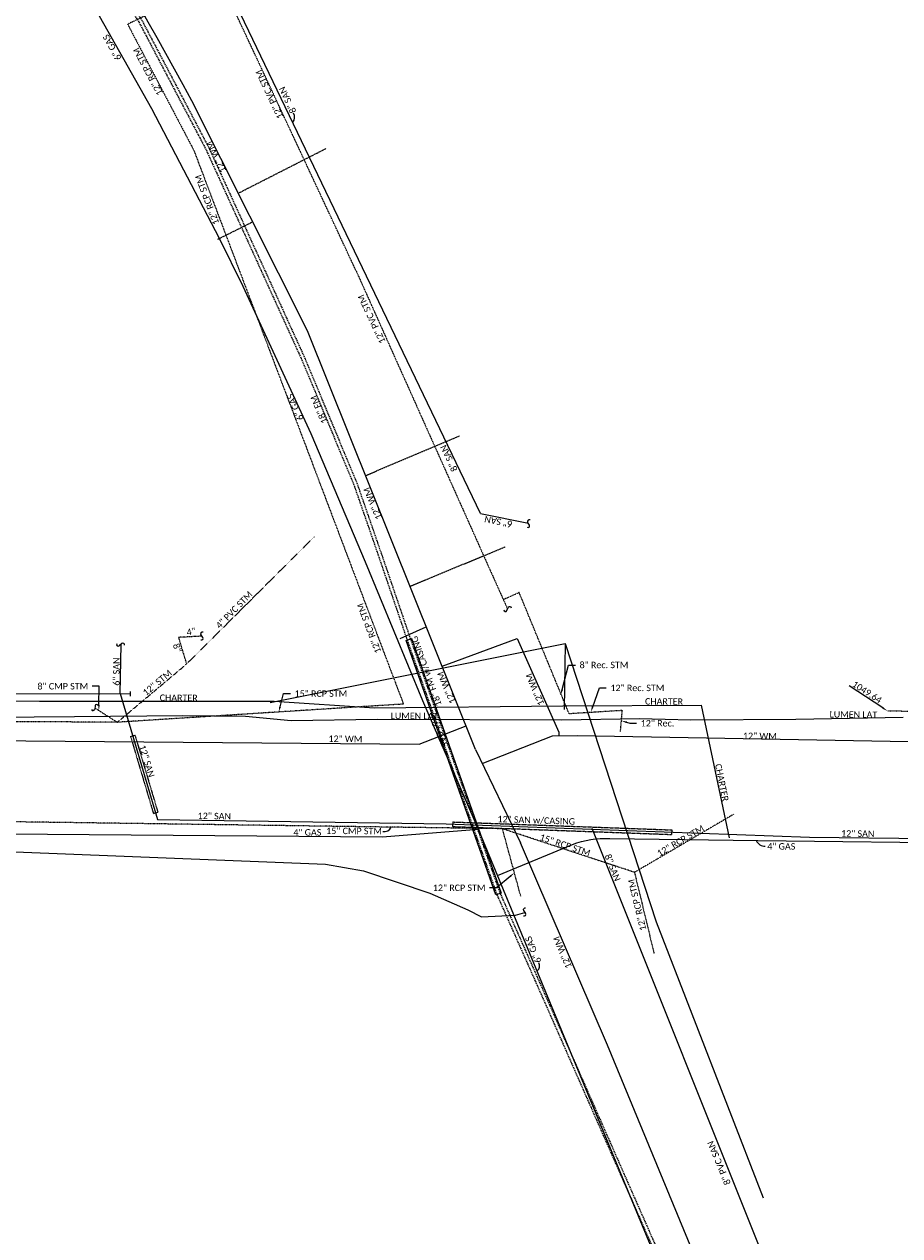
# Model space of a CAD drawing. Header units: feet. Extents: x 2244633 to 2246943, y 595279 to 597098.
# Tile 5 of 9: x 2245539 to 2245921, y 596041 to 596569. Entities that reach past the tile are written whole.
import ezdxf
from ezdxf import colors
from ezdxf.entities.mleader import LeaderData, LeaderLine
from ezdxf.math import Vec2, Vec3

# ---------------------------------------------------------------- set-up
doc = ezdxf.new("R2010")
doc.units = ezdxf.units.FT
doc.header["$MEASUREMENT"] = 0
for name, pattern in [('DASHED', [0.75, 0.5, -0.25]), ('DASHED2', [0.375, 0.25, -0.125]), ('foex', [0]), ('HIDDEN2', [0.1875, 0.125, -0.0625]), ('OhDOT_USTN5', [0.11, 0.055, -0.055])]:
    doc.linetypes.add(name, pattern=pattern)
for name, color, linetype in [('DR_X_Storm_Sewer', 151, 'OhDOT_USTN5'), ('DR_X_Text', 7, 'Continuous'), ('SH_Data', 7, 'Continuous'), ('UT_X_Cable_TV_Text', 7, 'Continuous'), ('UT_X_FO', 30, 'foex'), ('UT_X_Gas', 2, 'ex_gas'), ('UT_X_Gas_Text', 7, 'Continuous'), ('UT_X_Sanitary FM', 3, 'DASHED'), ('UT_X_Sanitary_Line', 3, 'ex_sanitary'), ('UT_X_Sanitary_Text', 7, 'Continuous'), ('UT_X_Water', 133, 'ex_water'), ('UT_X_Water_Text', 7, 'Continuous')]:
    doc.layers.add(name, color=color, linetype=linetype)
doc.styles.add('Straight-Normal', font='font30.shx', dxfattribs={"height": 0.14})
doc.styles.add('X_Straight_Normal', font='calibril.ttf', dxfattribs={"height": 0.14})
doc.linetypes.add('ex_gas', pattern='A,0.25,-0.15,0.25,-0.15,0.25,-0.15,0.25,-0.15,0.25,-0.1,["G",Straight-Normal,S=0.857142,R=0,X=-0.045,Y=-0.07],-0.1', length=2.05)
doc.linetypes.add('ex_sanitary', pattern='A,0.35,-0.15,0.35,-0.15,0.35,-0.3,["SAN",Straight-Normal,S=1,R=0,X=-0.19,Y=-0.07],-0.3,0.35,-0.15', length=2.45)
doc.linetypes.add('ex_water', pattern='A,0.25,-0.15,0.25,-0.15,0.25,-0.15,0.25,-0.15,0.25,-0.1,["W",Straight-Normal,S=0.857142,R=0,X=-0.045,Y=-0.07],-0.1', length=2.05)

# ---------------------------------------------------------------- blocks, each defined once
blk = doc.blocks.new('SQUIG')
blk.add_line((0.035, 0.029), (-0.021, -0.02))
for centre, start, end in [((-0.044, 0.008), 158.1069, 307.9876), ((0.057, 0.001), 341.0875, 128.316)]:
    blk.add_arc(centre, 0.0361, start, end)

msp = doc.modelspace()

# ---------------------------------------------------------------- linework, layer by layer
at = {"layer": 'DR_X_Storm_Sewer'}
for p, q in [((2245754.89, 596321.37), (2245747.98, 596318.28)), ((2245569.86, 596271.07), (2245579.68, 596264.82))]:
    msp.add_line(p, q, dxfattribs=at)
at = {"layer": 'DR_X_Storm_Sewer', "flags": 128}
for points in [[(2245624.49, 596588.53), (2245584.16, 596569.17)], [(2245683.69, 596461.86), (2245624.49, 596588.53)], [(2245584.16, 596569.17), (2245613.01, 596514.24)], [(2245613.01, 596514.24), (2245704.44, 596272.75)], [(2245683.69, 596461.86), (2245749.82, 596314.17)], [(2245665.53, 596345.67), (2245609.87, 596290.21)], [(2245776.62, 596268.64), (2245754.89, 596321.37)], [(2245616.69, 596302.38), (2245606.32, 596301.82)], [(2245606.32, 596301.82), (2245609.87, 596290.21)], [(2245579.68, 596264.82), (2245609.87, 596290.21)], [(2245704.44, 596272.75), (2245579.68, 596264.82)], [(2245776.62, 596268.64), (2245799.74, 596270.08)], [(2245799.74, 596270.08), (2245798.92, 596260.86)], [(2245915.45, 596269.76), (2245945.71, 596269.64)], [(2245579.68, 596264.82), (2245390.06, 596265.95)], [(2245747.6, 596218.4), (2245399.32, 596223.33)], [(2245848.42, 596224.71), (2245805.17, 596199.39)], [(2245755.57, 596189.03), (2245747.6, 596218.4)], [(2245805.17, 596199.39), (2245747.6, 596218.4)], [(2245805.17, 596199.39), (2245813.7, 596164.02)]]:
    msp.add_lwpolyline(points, dxfattribs=at)
at = {"layer": 'DR_X_Text'}
msp.add_arc((2245696.11, 596220.22), 3.1, 256.39, 339.3911, dxfattribs=at)
at = {"layer": 'UT_X_FO', "flags": 128}
for points, elevation in [([(2245020.99, 596302.22), (2245020.78, 596293.91), (2245020.54, 596280.27), (2245085.77, 596278.05), (2245138.1, 596277.9), (2245209.43, 596277.18), (2245256.41, 596276.59), (2245315.24, 596276.69), (2245370.69, 596275.51), (2245433.59, 596274.83), (2245524.25, 596274.24), (2245545.72, 596274.02), (2245648.12, 596274.02), (2245691.87, 596271.07), (2245773.97, 596271.99), (2245834.23, 596272.3), (2245846.41, 596214.45)], 1049.8), ([(2245646.32, 596273.42), (2245774.97, 596299.17)], 1042.8), ([(2245774.97, 596299.17), (2245774.44, 596270.35)], 1042.8), ([(2245774.97, 596299.17), (2245814.6, 596177.77), (2245861.34, 596057.42)], 1042.8)]:
    msp.add_lwpolyline(points, dxfattribs=dict(at, elevation=elevation))
for points in [[(2244653.41, 596276.9), (2244698.96, 596275.61), (2244729.78, 596274.81), (2244757.49, 596274.13), (2244820.77, 596275.01), (2244957.16, 596270.69), (2245005.61, 596271.04), (2245028.28, 596272.92), (2245088.15, 596272.62), (2245148.85, 596271.71), (2245208.94, 596271.29), (2245258.95, 596270.91), (2245310.96, 596269.64), (2245354.01, 596267.87), (2245422.74, 596268.93), (2245508.22, 596266.83), (2245561.05, 596267.3), (2245608.2, 596267.72), (2245635.56, 596267.5), (2245655.46, 596265.59)], [(2245655.46, 596265.59), (2245693.14, 596266.15), (2245773.43, 596265.92)], [(2245773.43, 596265.92), (2245807.3, 596266.51), (2245829.69, 596265.9), (2245875.53, 596266.22), (2245922.25, 596267.09)], [(2245280, 596212.29), (2245285.39, 596212.12), (2245329.48, 596212.39), (2245374.66, 596213.08), (2245402.61, 596210.83), (2245513.11, 596209.23), (2245670.49, 596202.97), (2245686.95, 596200.12), (2245715.93, 596190.36), (2245732.52, 596183), (2245738.43, 596180.02), (2245753.25, 596180.78), (2245757.3, 596181.93)]]:
    msp.add_lwpolyline(points, dxfattribs=at)
at = {"layer": 'UT_X_Gas', "flags": 128}
for points in [[(2245712.85, 596274.14), (2245687.84, 596334.58), (2245664.19, 596390.61), (2245634.54, 596454.82), (2245624.24, 596475.72), (2245594.7, 596532.35), (2245566.8, 596581.9), (2245560.57, 596595.36)], [(2246125.06, 595280.54), (2245737.53, 596217.09), (2245712.85, 596274.14)], [(2244635.74, 596223.24), (2245695.35, 596214.89), (2245737.04, 596218.23)]]:
    msp.add_lwpolyline(points, dxfattribs=at)
msp.add_lwpolyline([(2245745.43, 596197.98), (2245778.14, 596211.47, -0.114808), (2245794.35, 596214.13), (2245858.89, 596213.23), (2245957.88, 596212.11), (2246044.53, 596215.49), (2246144.75, 596219.26), (2246169.83, 596219.08), (2246210.98, 596215.94), (2246257.31, 596209.23), (2246309.81, 596198.63), (2246448.97, 596168.04)], format="xyb", dxfattribs=at)
at = {"layer": 'UT_X_Gas_Text'}
for centre, radius, start, end in [((2245862.1, 596215.06), 4.31, 205.0909, 270.8406), ((2245761.02, 596158.63), 2.82, 308.8015, 28.5976)]:
    msp.add_arc(centre, radius, start, end, dxfattribs=at)
at = {"layer": 'UT_X_Sanitary FM', "flags": 128}
for points in [[(2245180.97, 597073.61), (2245279.55, 596972.17), (2245347.08, 596899.4), (2245459.78, 596766.74), (2245531.75, 596661.21), (2245589.04, 596570.18), (2245618.43, 596514.28), (2245659.78, 596423.55), (2245682.69, 596368.69), (2245692.6, 596340.08), (2245706.05, 596300.67)], [(2245182.04, 597074.65), (2245280.63, 596973.2), (2245348.2, 596900.39), (2245460.98, 596767.65), (2245533, 596662.03), (2245590.34, 596570.93), (2245619.78, 596514.94), (2245661.16, 596424.15), (2245684.08, 596369.25), (2245694.01, 596340.59), (2245707.47, 596301.16)], [(2245706.05, 596300.67), (2245745.15, 596189.7), (2245766.88, 596140.73)], [(2245707.47, 596301.16), (2245746.56, 596190.21), (2245768.32, 596141.17)], [(2245766.88, 596140.73), (2245918.04, 595797.47)], [(2245768.32, 596141.17), (2245919.42, 595798.07)]]:
    msp.add_lwpolyline(points, dxfattribs=at)
at = {"layer": 'UT_X_Sanitary_Line'}
msp.add_line((2245738.03, 596355.83), (2245758.89, 596351.58), dxfattribs=at)
at = {"layer": 'UT_X_Sanitary_Line', "flags": 128}
for points in [[(2245738.03, 596355.83), (2245631.71, 596577.27)], [(2245580.93, 596277.33), (2245581.29, 596298.72)], [(2245330.48, 596277.23), (2245580.93, 596277.33)], [(2245580.93, 596277.33), (2245585.27, 596277.26)], [(2245580.93, 596277.33), (2245597.23, 596222.46)], [(2245585.28, 596278.24), (2245585.26, 596276.27)], [(2245585.46, 596258.59), (2245587.37, 596259.16)], [(2245595.4, 596225.11), (2245597.32, 596225.68)], [(2245597.23, 596222.46), (2245723.02, 596220.47)], [(2245723.02, 596220.47), (2245881.5, 596214.71)], [(2245725.94, 596221.36), (2245725.86, 596219.36)], [(2245866.24, 596019.69), (2245786.67, 596218.46)], [(2245821.4, 596217.89), (2245821.32, 596215.9)], [(2245881.5, 596214.71), (2246205.73, 596211.08)]]:
    msp.add_lwpolyline(points, dxfattribs=at)
at = {"layer": 'UT_X_Sanitary_Line', "linetype": 'Continuous', "flags": 128}
msp.add_lwpolyline([(2245705.6, 596300.48), (2245707.95, 596301.33), (2245747.03, 596190.38), (2245744.67, 596189.54), (2245705.6, 596300.48)], dxfattribs=at)
at = {"layer": 'UT_X_Sanitary_Line', "linetype": 'HIDDEN2', "flags": 128}
for points in [[(2245585.46, 596258.59), (2245595.4, 596225.11)], [(2245587.37, 596259.16), (2245597.32, 596225.68)], [(2245725.86, 596219.36), (2245821.32, 596215.9)], [(2245725.94, 596221.36), (2245821.4, 596217.89)]]:
    msp.add_lwpolyline(points, dxfattribs=at)
at = {"layer": 'UT_X_Sanitary_Text'}
msp.add_arc((2245653.6, 596528.69), 3.38, 319.0885, 30.9041, dxfattribs=at)
at = {"layer": 'UT_X_Water', "flags": 128}
msp.add_lwpolyline([(2245735.91, 596252.88), (2245662.58, 596435.43), (2245612.16, 596535.81, 0.06613), (2245318.86, 596940.57), (2245186.73, 597079.84)], format="xyb", dxfattribs=at)
at = {"layer": 'UT_X_Water', "linetype": 'DASHED2', "flags": 128}
for points in [[(2245632.41, 596495.49), (2245670.55, 596514.92)], [(2245638.71, 596482.96), (2245623.35, 596475.27)], [(2245687.91, 596372.38), (2245728.83, 596389.68)], [(2245707.29, 596324.13), (2245748.9, 596341.34)]]:
    msp.add_lwpolyline(points, dxfattribs=at)
at = {"layer": 'UT_X_Water'}
for points in [[(2245702.99, 596301.28), (2245714.37, 596306.49)], [(2245721.27, 596289.32), (2245727.21, 596291.52), (2245753.96, 596301.4), (2245772.15, 596260.56)]]:
    msp.add_lwpolyline(points, dxfattribs=at)
at = {"layer": 'UT_X_Water', "flags": 128}
for points in [[(2244633.57, 596265.21), (2244853.76, 596262.56), (2245711.27, 596255.27)], [(2245711.27, 596255.27), (2245731.73, 596263.34)], [(2245738.82, 596246.85), (2245769.49, 596258.95), (2245780.49, 596259.08), (2246189.09, 596251.66), (2246246.9, 596244.77), (2246265.91, 596241.3)], [(2245772.15, 596260.56), (2245772.16, 596258.98)], [(2245735.91, 596252.88), (2245755.53, 596212.3)], [(2246139.62, 595287.2), (2246089.03, 595409.46), (2246018.61, 595579.64), (2245977.7, 595678.52), (2245915.18, 595829.62), (2245870.72, 595937.06), (2245793.38, 596123.98), (2245755.53, 596212.3)]]:
    msp.add_lwpolyline(points, dxfattribs=at)

# ---------------------------------------------------------------- block references
at = {"layer": 'SH_Data'}
for p, xscale, yscale, zscale, rotation in [((2245758.89, 596351.58), 20, 20, 20, 258.6402513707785), ((2245749.91, 596314.31), 20.00000000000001, 20.00000000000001, 20.00000000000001, 203.1189898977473), ((2245616.48, 596302.57), 20, 20, 20, 265.3108275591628), ((2245569.86, 596271.07), 20, 20, 20, 40.71434023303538)]:
    msp.add_blockref('SQUIG', p, dxfattribs=dict(at, xscale=xscale, yscale=yscale, zscale=zscale, rotation=rotation))
at = {"layer": 'SH_Data', "xscale": 20, "yscale": 20, "zscale": 20}
msp.add_blockref('SQUIG', (2245580.96, 596298.59), dxfattribs=at)
at = {"layer": 'UT_X_Cable_TV_Text', "xscale": 20, "yscale": 20, "zscale": 20, "rotation": 84.284902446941}
msp.add_blockref('SQUIG', (2245757.3, 596181.93), dxfattribs=at)

# ---------------------------------------------------------------- texts
at = {"layer": 'DR_X_Text', "style": 'X_Straight_Normal'}
for s, rotation, p in [('1049.64', 326.9755, (2245899.8, 596280.75)), ('12" RCP STM', 30.3758, (2245816.05, 596206.16)), ('15" RCP STM', 341.5467, (2245763.56, 596213.6)), ('12" RCP STM', 103.5, (2245810.4, 596174.34))]:
    msp.add_text(s, height=2.8, rotation=rotation, dxfattribs=at).set_placement(p)
at = {"layer": 'DR_X_Text', "char_height": 2.8, "attachment_point": 3, "style": 'X_Straight_Normal'}
for s, insert, rotation in [('12" RCP STM', (2245586.42, 596557.97), 118.1213), ('12" PVC STM', (2245639.85, 596548.42), 115.1947), ('12" RCP STM', (2245613.48, 596502.88), 110.737), ('12" PVC STM', (2245684.41, 596450.44), 115.1947), ('4" PVC STM', (2245636.86, 596322.29), 45.7599), ('12" RCP STM', (2245684.11, 596316.04), 110.737), ('4"', (2245613.51, 596306.07), 10.9632), ('8"', (2245607.77, 596295.76), 289.0161), ('12" STM', (2245601.98, 596287.98), 39.6821), ('15" CMP STM', (2245695.06, 596218.77), 359.7338)]:
    msp.add_mtext(s, dxfattribs=dict(at, insert=insert, rotation=rotation))
at = {"layer": 'UT_X_Cable_TV_Text', "style": 'X_Straight_Normal'}
for s, rotation, p in [('CHARTER', 359.5398, (2245598.15, 596274.14, 1049.8)), ('CHARTER', 359.5398, (2245809.77, 596272.56, 1049.8)), ('LUMEN LAT', 359.4731, (2245698.83, 596266.28)), ('LUMEN LAT', 359.4731, (2245890.22, 596266.89)), ('CHARTER', 281.477, (2245840.26, 596246.38, 1049.8))]:
    msp.add_text(s, height=2.8, rotation=rotation, dxfattribs=at).set_placement(p)
at = {"layer": 'UT_X_Gas_Text', "style": 'X_Straight_Normal'}
for rotation, p in [(119.1991, (2245581.61, 596554.38)), (113.8022, (2245661, 596397.18)), (293.8022, (2245716.47, 596264.71)), (112.6501, (2245764.65, 596160.56))]:
    msp.add_text('6" GAS', height=2.8, rotation=rotation, dxfattribs=at).set_placement(p)
for p in [(2245656.42, 596215.41), (2245863.06, 596209.31)]:
    msp.add_text('4" GAS', height=2.8, dxfattribs=at).set_placement(p)
at = {"layer": 'UT_X_Sanitary_Text', "style": 'X_Straight_Normal'}
for s, rotation, p in [('8" SAN', 115.4114, (2245657.82, 596531.17)), ('18" FM', 113.8272, (2245671.52, 596395.84)), ('8" SAN', 115.4114, (2245728.18, 596374.98)), ('6" SAN', 168.5503, (2245752.12, 596352.42)), ('18" FM w/CASING', 109.6906, (2245721.19, 596272.4)), ('6" SAN', 90, (2245580.66, 596280.76)), ('12" SAN', 286.6391, (2245589.16, 596254.45)), ('12" SAN', 359.0895, (2245614.7, 596222.66)), ('12" SAN w/CASING', 358.1128, (2245745.4, 596221.27)), ('12" SAN', 359.1893, (2245895.24, 596215)), ('8" SAN', 291.7456, (2245792.08, 596206.63)), ('8" PVC SAN', 112.5829, (2245847.22, 596063.83))]:
    msp.add_text(s, height=2.8, rotation=rotation, dxfattribs=at).set_placement(p)
at = {"layer": 'UT_X_Water_Text', "style": 'X_Straight_Normal'}
for rotation, p in [(115.7872, (2245627.21, 596505.25)), (112.8984, (2245695.19, 596353.94)), (112.8984, (2245727.39, 596273.62)), (112.8984, (2245765.97, 596272.84)), (359.2002, (2245671.73, 596256.29)), (359.2002, (2245852.45, 596257.53)), (112.8984, (2245777.95, 596158.2))]:
    msp.add_text('12" WM', height=2.8, rotation=rotation, dxfattribs=at).set_placement(p)

# ---------------------------------------------------------------- leaders
at = {"layer": 'DR_X_Text'}
ml = msp.add_multileader_mtext('Standard', dxfattribs=at)
ml.set_content('8" Rec. STM', color=256, style='X_Straight_Normal')
ml.set_leader_properties()
ml.build(insert=Vec2(0, 0))
ml.multileader.update_dxf_attribs({"dogleg_length": 0.15, "arrow_head_size": 2.4, "scale": 20})
ctx = ml.context
ctx.base_point, ctx.scale, ctx.char_height, ctx.arrow_head_size, ctx.landing_gap_size, ctx.plane_origin = Vec3(2245779.43, 596289.79), 20, 2.8, 2.4, 1.8, Vec3(2245813.27, 596287.38)
notes = []
notes.append((ctx, [(1, (1, 1, 0), (2245776.43, 596289.79), (1, 0), 3, [(0, [(2245773.01, 596276.73)], 0, [])])]))
ctx.mtext.insert, ctx.mtext.flow_direction = Vec3(2245781.23, 596291.21), 5
ml = msp.add_multileader_mtext('Standard', dxfattribs=at)
ml.set_content('8" CMP STM', color=256, style='X_Straight_Normal')
ml.set_leader_properties()
ml.build(insert=Vec2(0, 0))
ml.multileader.update_dxf_attribs({"dogleg_length": 0.15, "arrow_head_size": 2.4, "scale": 20})
ctx = ml.context
ctx.base_point, ctx.scale, ctx.char_height, ctx.arrow_head_size, ctx.landing_gap_size, ctx.plane_origin = Vec3(2245543.69, 596280.51), 20, 2.8, 2.4, 1.8, Vec3(2245576.52, 596281.18)
ctx.text_align_type = 2
notes.append((ctx, [(0, (1, 1, 0), (2245571.77, 596280.51), (-1, 0), 3, [(0, [(2245571.61, 596269.96)], 0, [])])]))
ctx.mtext.insert, ctx.mtext.alignment, ctx.mtext.flow_direction = Vec3(2245566.97, 596281.92), 3, 5
ml = msp.add_multileader_mtext('Standard', dxfattribs=at)
ml.set_content('12" Rec. STM', color=256, style='X_Straight_Normal')
ml.set_leader_properties()
ml.build(insert=Vec2(0, 0))
ml.multileader.update_dxf_attribs({"dogleg_length": 0.15, "arrow_head_size": 2.4, "scale": 20})
ctx = ml.context
ctx.base_point, ctx.scale, ctx.char_height, ctx.arrow_head_size, ctx.landing_gap_size, ctx.plane_origin = Vec3(2245792.88, 596279.78), 20, 2.8, 2.4, 1.8, Vec3(2245826.72, 596277.36)
notes.append((ctx, [(1, (1, 1, 0), (2245789.88, 596279.78), (1, 0), 3, [(0, [(2245786.13, 596269.31)], 0, [])])]))
ctx.mtext.insert, ctx.mtext.flow_direction = Vec3(2245794.68, 596281.2), 5
ml = msp.add_multileader_mtext('Standard', dxfattribs=at)
ml.set_content('', color=256, style='X_Straight_Normal')
ml.set_leader_properties()
ml.build(insert=Vec2(0, 0))
ml.multileader.update_dxf_attribs({"has_dogleg": 0, "dogleg_length": 0.15, "arrow_head_size": 2.4, "scale": 20})
ctx = ml.context
ctx.base_point, ctx.scale, ctx.char_height, ctx.arrow_head_size, ctx.landing_gap_size, ctx.plane_origin, ctx.plane_x_axis, ctx.plane_y_axis = Vec3(2245895.55, 596282.31), 20, 2.8, 2.4, 1.8, Vec3(2245915.45, 596269.76), Vec3(0.887079, -0.461617), Vec3(0.461617, 0.887079)
ctx.text_align_type = 2
notes.append((ctx, [(0, (1, 1, 0), (2245901.4, 596279.26), (-0.887079, 0.461617), 3, [(0, [(2245915.45, 596269.76)], 0, [])])]))
ctx.mtext.insert, ctx.mtext.text_direction, ctx.mtext.rotation, ctx.mtext.alignment, ctx.mtext.flow_direction = Vec3(2245897.79, 596282.72), Vec3(0.887079, -0.461617), 5.803368, 3, 5
ml = msp.add_multileader_mtext('Standard', dxfattribs=at)
ml.set_content('15" RCP STM', color=256, style='X_Straight_Normal')
ml.set_leader_properties()
ml.build(insert=Vec2(0, 0))
ml.multileader.update_dxf_attribs({"dogleg_length": 0.15, "arrow_head_size": 2.4, "scale": 20})
ctx = ml.context
ctx.base_point, ctx.scale, ctx.char_height, ctx.arrow_head_size, ctx.landing_gap_size, ctx.plane_origin = Vec3(2245655.15, 596277.31), 20, 2.8, 2.4, 1.8, Vec3(2245686.16, 596275.59)
notes.append((ctx, [(1, (1, 1, 0), (2245652.15, 596277.31), (1, 0), 3, [(0, [(2245650.03, 596269.29)], 0, [])])]))
ctx.mtext.insert, ctx.mtext.flow_direction = Vec3(2245656.95, 596278.73), 5
ml = msp.add_multileader_mtext('Standard', dxfattribs=at)
ml.set_content('12" Rec.', color=256, style='X_Straight_Normal')
ml.set_leader_properties()
ml.build(insert=Vec2(0, 0))
ml.multileader.update_dxf_attribs({"dogleg_length": 0.15, "arrow_head_size": 2.4, "scale": 20})
ctx = ml.context
ctx.base_point, ctx.scale, ctx.char_height, ctx.arrow_head_size, ctx.landing_gap_size, ctx.plane_origin = Vec3(2245806.09, 596264.37), 20, 2.8, 2.4, 1.8, Vec3(2245839.94, 596261.96)
notes.append((ctx, [(1, (1, 1, 0), (2245803.09, 596264.37), (1, 0), 3, [(0, [(2245799.45, 596265.52)], 0, [])])]))
ctx.mtext.insert, ctx.mtext.flow_direction = Vec3(2245807.89, 596265.79), 5
ml = msp.add_multileader_mtext('Standard', dxfattribs=at)
ml.set_content('12" RCP STM', color=256, style='X_Straight_Normal')
ml.set_leader_properties()
ml.build(insert=Vec2(0, 0))
ml.multileader.update_dxf_attribs({"dogleg_length": 0.15, "arrow_head_size": 2.4, "scale": 20})
ctx = ml.context
ctx.base_point, ctx.scale, ctx.char_height, ctx.arrow_head_size, ctx.landing_gap_size, ctx.plane_origin = Vec3(2245716.26, 596192.65), 20, 2.8, 2.4, 1.8, Vec3(2245747.91, 596194.35)
ctx.text_align_type = 2
notes.append((ctx, [(0, (1, 1, 0), (2245745, 596192.65), (-1, 0), 3, [(0, [(2245752.81, 596199.19)], 0, [])])]))
ctx.mtext.insert, ctx.mtext.alignment, ctx.mtext.flow_direction = Vec3(2245740.2, 596194.07), 3, 5
for ctx, leaders in notes:
    for number, flags, end, landing, length, lines in leaders:
        leader = LeaderData()
        leader.index, (leader.has_last_leader_line, leader.has_dogleg_vector, leader.attachment_direction) = number, flags
        leader.last_leader_point, leader.dogleg_vector, leader.dogleg_length = Vec3(end), Vec3(landing), length
        for number, points, colour, breaks in lines:
            line = LeaderLine()
            line.index, line.vertices, line.color, line.breaks = number, Vec3.list(points), colors.encode_raw_color(colour), breaks
            leader.lines.append(line)
        ctx.leaders.append(leader)

doc.saveas('drawing.dxf')
